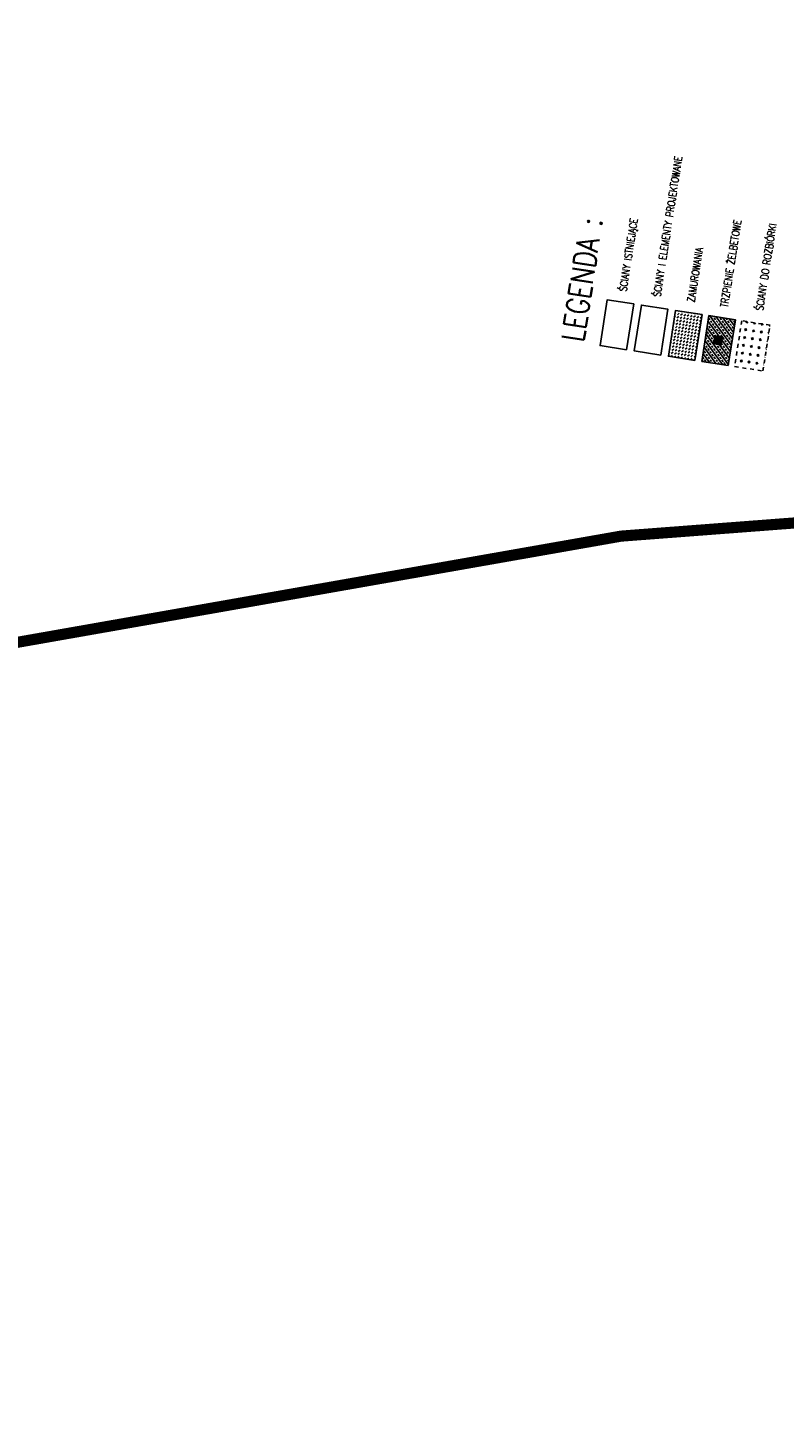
# Model space of a CAD drawing. Extents: x -38969 to 27108, y -24488 to 212598.
# Tile 94 of 256: x -14549 to -12514, y 35294 to 39061. Entities that reach past the tile are written whole.
import ezdxf
from ezdxf import colors
from ezdxf.entities.mleader import LeaderData, LeaderLine
from ezdxf.math import Vec2, Vec3

# ---------------------------------------------------------------- set-up
doc = ezdxf.new("R2010")
doc.units = 0
doc.header["$LTSCALE"] = 100
doc.header["$MEASUREMENT"] = 0
doc.linetypes.add('0.7_0.7', pattern=[1.4, 0.7, -0.7])
for name, color, linetype in [('F_0-HAT', 6, 'CONTINUOUS'), ('F_0-HAT 50', 6, 'CONTINUOUS'), ('F_0-MUR', 3, 'CONTINUOUS'), ('F_0-MUR istn', 200, 'CONTINUOUS'), ('F_0-MUW', 1, 'CONTINUOUS'), ('F_0-TXT', 123, 'CONTINUOUS'), ('T_1-MIEJSCOWY PLAN LINIE', 253, 'CONTINUOUS'), ('t_1-TXT', 123, 'CONTINUOUS')]:
    doc.layers.add(name, color=color, linetype=linetype)
doc.layers.add('F_0-MUR wyburzany', color=7, linetype='CONTINUOUS', true_color=0x888b74)
doc.styles.add('ROMANS', font='ROMANS.shx', dxfattribs={"width": 0.8})
doc.styles.get("Standard").update_dxf_attribs({"font": 'romans.shx', "width": 0.7})

msp = doc.modelspace()

# ---------------------------------------------------------------- hatches: boundary and pattern name
at = {"layer": 'F_0-HAT', "ltscale": 4}
h = msp.add_hatch(dxfattribs=at)
h.set_pattern_fill('DASH', color=256, scale=50, angle=135, style=0)
h.set_pattern_definition([(216.14471, (-10162.366, 32632.151), (-1.360645, -8.7334784), [6.25, -6.25])])
h.paths.add_polyline_path([(-12805.66492, 38301.17861), (-12824.86235, 38177.95743), (-12753.72057, 38166.87379), (-12734.52314, 38290.09497)])
at = {"layer": 'F_0-HAT 50'}
h = msp.add_hatch(dxfattribs=at)
h.set_pattern_fill('ANSI33', color=256, scale=50, style=0)
h.set_pattern_definition([(126.1447, (-10162.366, 32632.151), (-10.094123, -7.372833), []), (126.1447, (-10161.005, 32640.885), (-10.094123, -7.372833), [6.25, -3.125])])
h.paths.add_polyline_path([(-12663.90812, 38152.88133), (-12735.0499, 38163.96497), (-12715.85248, 38287.18615), (-12644.7107, 38276.10251)])
at = {"layer": 'F_0-MUR wyburzany', "linetype": '0.7_0.7', "ltscale": 0.15}
h = msp.add_hatch(dxfattribs=at)
h.set_pattern_fill('CROSS', color=256, scale=60, angle=441.14470899, style=0)
h.set_pattern_definition([(216.8621, (-14365.83, 39487.732), (-3.00287, -20.99959), [7.5, -22.5]), (306.8621, (-14371.08, 39488.483), (20.99959, -3.00287), [7.5, -22.5])])
h.paths.add_polyline_path([(-12646.7536, 38150.20872), (-12627.55617, 38273.42989), (-12551.47399, 38261.57656), (-12570.67142, 38138.35538)])
at = {"layer": 'F_0-MUW', "linetype": 'Continuous'}
h = msp.add_hatch(color=256, dxfattribs=at)
h.dxf.hatch_style = 1
h.paths.add_polyline_path([(-12703.85087, 38222.81922), (-12705.77511, 38210.46821), (-12693.42411, 38208.54397), (-12691.49986, 38220.89497)])
h.paths.add_polyline_path([(-12701.92662, 38235.17022), (-12703.85087, 38222.81922), (-12691.49986, 38220.89497), (-12689.57562, 38233.24598)])
h.paths.add_polyline_path([(-12689.57562, 38233.24598), (-12691.49986, 38220.89497), (-12679.14886, 38218.97073), (-12677.22462, 38231.32174)])
h.paths.add_polyline_path([(-12691.49986, 38220.89497), (-12693.42411, 38208.54397), (-12681.0731, 38206.61973), (-12679.14886, 38218.97073)])

# ---------------------------------------------------------------- linework, layer by layer
at = {"layer": 'F_0-MUR', "color": 3, "ltscale": 0.6}
msp.add_lwpolyline([(-12845.71489, 38181.20618), (-12826.51747, 38304.42736), (-12897.65925, 38315.511), (-12916.85667, 38192.28982)], close=True, dxfattribs=at)
at = {"layer": 'F_0-MUR istn'}
msp.add_lwpolyline([(-12937.70922, 38195.53857), (-12918.5118, 38318.75975), (-12989.65358, 38329.84339), (-13008.851, 38206.62221)], close=True, dxfattribs=at)
at = {"layer": 'F_0-MUR wyburzany', "linetype": '0.7_0.7', "ltscale": 0.15}
msp.add_lwpolyline([(-12570.67142, 38138.35538), (-12551.47399, 38261.57656), (-12627.55617, 38273.42989), (-12646.7536, 38150.20872)], close=True, dxfattribs=at)
at = {"layer": 'F_0-MUW', "ltscale": 0.6}
for points in [[(-12753.72057, 38166.87379), (-12734.52314, 38290.09497), (-12805.66492, 38301.17861), (-12824.86235, 38177.95743)], [(-12663.90812, 38152.88133), (-12644.7107, 38276.10251), (-12715.85248, 38287.18615), (-12735.0499, 38163.96497)]]:
    msp.add_lwpolyline(points, close=True, dxfattribs=at)
at = {"layer": 'T_1-MIEJSCOWY PLAN LINIE', "color": 251, "ltscale": 4, "true_color": 0x525252, "const_width": 30}
msp.add_lwpolyline([(-12973.33075, 21105.35589), (-16452.52825, 21828.75363), (-16634.91089, 22239.58447), (-15394.59554, 23662.45758), (-14165.30589, 25484.9322), (-13295.28578, 27319.7396), (-13182.65149, 28701.46565), (-14553.73696, 30897.57443), (-16494.55953, 33772.03594), (-18248.57749, 35852.12814), (-18097.60279, 36389.20545), (-16186.27479, 37124.99611), (-12952.41657, 37693.83188), (-11749.90827, 37785.24612), (-7490.79159, 37694.80045), (-4671.43399, 37522.51156), (-4319.37636, 37467.66222), (-2835.33128, 37009.61468), (2178.25305, 34623.1487), (1495.07615, 31389.84378), (1056.67825, 19262.42304), (-2359.65605, 19448.81005)], dxfattribs=at)

# ---------------------------------------------------------------- texts
at = {"layer": 'F_0-TXT', "color": 3, "style": 'ROMANS', "width": 0.8}
msp.add_text('LEGENDA :', height=60.100186, rotation=81.14470899, dxfattribs=at).set_placement((-13053.66968, 38213.6048))
at = {"layer": 'F_0-TXT', "ltscale": 0.6, "char_height": 20, "attachment_point": 4, "rotation": 81.14470899, "style": 'ROMANS'}
for s, insert in [('ŚCIANY I ELEMENTY PROJEKTOWANE', (-12856.30581, 38338.33176)), ('ŚCIANY ISTNIEJĄCE', (-12945.47705, 38352.22433)), ('TRZPIENIE ŻELBETOWE', (-12675.06366, 38310.09487)), ('ŚCIANY DO ROZBIÓRKI', (-12580.42632, 38301.20341)), ('ZAMUROWANIA', (-12764.31149, 38323.99937))]:
    msp.add_mtext(s, dxfattribs=dict(at, insert=insert))

# ---------------------------------------------------------------- leaders
at = {"layer": 't_1-TXT', "ltscale": 0.6}
ml = msp.add_multileader_mtext('Standard', dxfattribs=at)
ml.set_content('ppp=297,30', color=256)
ml.set_leader_properties()
ml.build(insert=Vec2(0, 0))
ml.multileader.update_dxf_attribs({"dogleg_length": 0.36, "arrow_head_size": 0.09})
ctx = ml.context
ctx.base_point, ctx.char_height, ctx.arrow_head_size, ctx.landing_gap_size, ctx.plane_origin, ctx.plane_x_axis, ctx.plane_y_axis = Vec3(-32072.77193, 59913.30266), 100, 0.09, 0.045, Vec3(-30900.37988, 64272.54371), Vec3(0.081927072, 0.996638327), Vec3(-0.996638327, 0.081927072)
notes = []
notes.append((ctx, [(0, (0, 0, 0), (0, 0), (1, 0), 1, [])]))
ctx.mtext.insert, ctx.mtext.text_direction, ctx.mtext.rotation, ctx.mtext.flow_direction = Vec3(-32139.2108, 59918.80931), Vec3(0.081927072, 0.996638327), 1.4887773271, 5
ml = msp.add_multileader_mtext('Standard', dxfattribs=at)
ml.set_content('1kond.', color=256)
ml.set_leader_properties()
ml.build(insert=Vec2(0, 0))
ml.multileader.update_dxf_attribs({"dogleg_length": 0.36, "arrow_head_size": 0.09})
ctx = ml.context
ctx.base_point, ctx.char_height, ctx.arrow_head_size, ctx.landing_gap_size, ctx.plane_origin, ctx.plane_x_axis, ctx.plane_y_axis = Vec3(-32578.38797, 60152.18437), 100, 0.09, 0.045, Vec3(-31833.25262, 57759.6945), Vec3(0.0858985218, 0.9963038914), Vec3(-0.9963038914, 0.0858985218)
ctx.text_align_type = 2
notes.append((ctx, [(0, (0, 0, 0), (0, 0), (1, 0), 1, [])]))
ctx.mtext.insert, ctx.mtext.text_direction, ctx.mtext.rotation, ctx.mtext.alignment, ctx.mtext.flow_direction = Vec3(-32597.43945, 60513.29581), Vec3(0.0858985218, 0.9963038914), 1.4847918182, 3, 5
for ctx, leaders in notes:
    for number, flags, end, landing, length, lines in leaders:
        leader = LeaderData()
        leader.index, (leader.has_last_leader_line, leader.has_dogleg_vector, leader.attachment_direction) = number, flags
        leader.last_leader_point, leader.dogleg_vector, leader.dogleg_length = Vec3(end), Vec3(landing), length
        for number, points, colour, breaks in lines:
            line = LeaderLine()
            line.index, line.vertices, line.color, line.breaks = number, Vec3.list(points), colors.encode_raw_color(colour), breaks
            leader.lines.append(line)
        ctx.leaders.append(leader)

doc.saveas('drawing.dxf')
